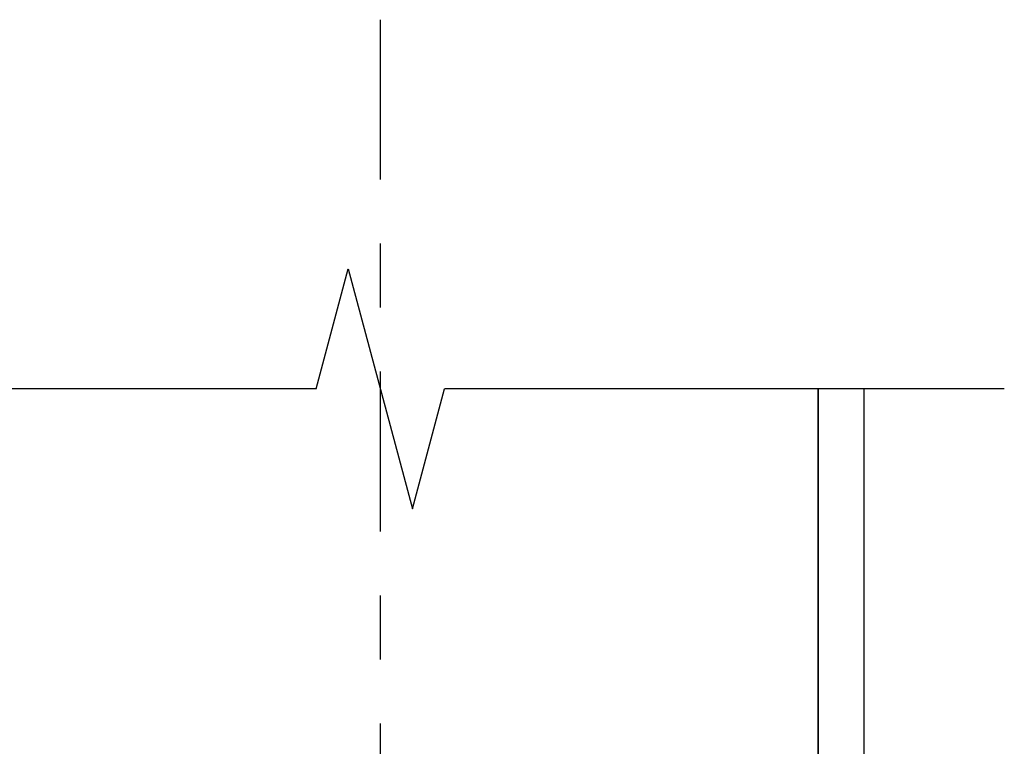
# Model space of a CAD drawing. Header units: inches. Extents: x -17.2 to 17.5, y -11.2 to 11.2.
# Tile 26 of 41: x 3.1 to 4.6, y -4.8 to -3.6. Entities that reach past the tile are written whole.
import ezdxf

# ---------------------------------------------------------------- set-up
doc = ezdxf.new("R2010")
doc.units = ezdxf.units.IN
doc.header["$LTSCALE"] = 2.5
doc.header["$MEASUREMENT"] = 0
doc.linetypes.add('SDS2_7', pattern=[0.175, 0.1, -0.025, 0.025, -0.025])
doc.layers.add('Layer_0', color=7, linetype='Continuous')

msp = doc.modelspace()

# ---------------------------------------------------------------- linework, layer by layer
at = {"color": 1, "linetype": 'SDS2_7'}
msp.add_line((3.6364, -3.6439), (3.6364, -8.1162), dxfattribs=at)
at = {"color": 2, "linetype": 'Continuous'}
for p, q in [((3.536, -4.2206), (3.5862, -4.0331)), ((3.5862, -4.0331), (3.6867, -4.4081)), ((3.536, -4.2206), (2.6614, -4.2206)), ((3.6867, -4.4081), (3.7369, -4.2206)), ((4.6114, -4.2206), (3.7369, -4.2206))]:
    msp.add_line(p, q, dxfattribs=at)
at = {"layer": 'Layer_0', "color": 2, "linetype": 'Continuous'}
for p, q in [((4.3208, -4.2206), (4.3208, -5.9289)), ((4.3208, -5.1321), (4.3208, -4.2206)), ((4.3927, -5.9289), (4.3927, -4.2206))]:
    msp.add_line(p, q, dxfattribs=at)

doc.saveas('drawing.dxf')
